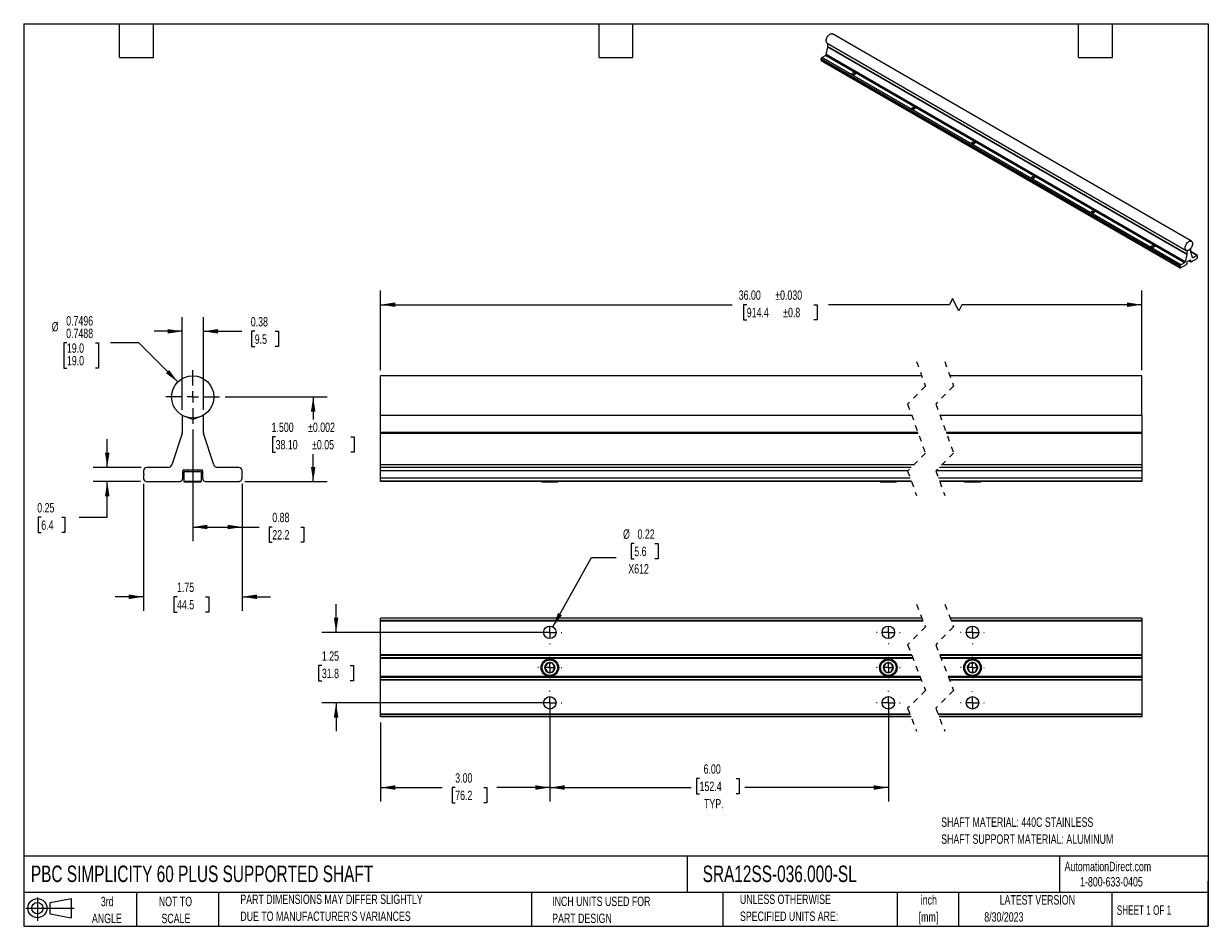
# Model space of a CAD drawing. Header units: inches. Extents: x 0.5 to 21.5, y 0.5 to 16.5.
import ezdxf

# ---------------------------------------------------------------- set-up
doc = ezdxf.new("R2010")
doc.units = ezdxf.units.IN
doc.header["$LTSCALE"] = 2
doc.header["$MEASUREMENT"] = 0
doc.linetypes.add('CENTERX2', pattern=[0.8, 0.5, -0.1, 0.1, -0.1])
doc.linetypes.add('HIDDEN', pattern=[0.075, 0.05, -0.025])
doc.layers.add('CENTER', color=40, linetype='CENTERX2')
doc.layers.add('SLD-DEFPOINTS', color=7, linetype='Continuous')
doc.layers.add('DIMENSIONS', color=140, linetype='Continuous', lineweight=25)
doc.layers.add('TEXT', color=140, linetype='Continuous', lineweight=25)
doc.styles.add('SLDTEXTSTYLE0', font='TXT', dxfattribs={"width": 0.7})
doc.styles.add('SLDTEXTSTYLE1', font='TXT', dxfattribs={"width": 0.65})
doc.dimstyles.new('SLDDIMSTYLE0', dxfattribs={"dimtxt": 0.169922, "dimasz": 0.26, "dimexe": 0, "dimexo": 0.0625, "dimgap": 0.04248, "dimtad": 0, "dimtih": 1, "dimtoh": 1, "dimrnd": 1e-09, "dimdsep": 46, "dimtxsty": 'SLDTEXTSTYLE0', "dimsah": 1, "dimcen": 0.09, "dimadec": 0, "dimazin": 2, "dimtfac": 1, "dimtofl": 0, "dimtmove": 0, "dimatfit": 3, "dimfxl": 0, "dimfrac": 2, "dimtolj": 1, "dimtzin": 12, "dimarcsym": 0})
doc.dimstyles.new('SLDDIMSTYLE1', dxfattribs={"dimtxt": 0.169922, "dimasz": 0.26, "dimexe": 0, "dimexo": 0.0625, "dimgap": 0.04248, "dimtad": 0, "dimtih": 1, "dimtoh": 1, "dimrnd": 1e-09, "dimzin": 12, "dimdsep": 46, "dimtxsty": 'SLDTEXTSTYLE0', "dimsah": 1, "dimcen": 0.09, "dimadec": 0, "dimazin": 3, "dimtfac": 1, "dimtmove": 0, "dimatfit": 0, "dimfxl": 0, "dimfrac": 2, "dimtolj": 1, "dimtzin": 12, "dimarcsym": 0})
doc.dimstyles.new('SLDDIMSTYLE2', dxfattribs={"dimtxt": 0.169922, "dimasz": 0.26, "dimexe": 0, "dimexo": 0.0625, "dimgap": 0.04248, "dimtad": 0, "dimtih": 1, "dimtoh": 1, "dimdec": 3, "dimrnd": 1e-09, "dimzin": 4, "dimdsep": 46, "dimtxsty": 'SLDTEXTSTYLE0', "dimsah": 1, "dimcen": 0.09, "dimadec": 0, "dimazin": 1, "dimtol": 1, "dimtp": 0.002, "dimtm": 0.002, "dimtfac": 1, "dimtdec": 3, "dimtofl": 0, "dimtmove": 0, "dimatfit": 3, "dimfxl": 0, "dimfrac": 2, "dimtolj": 1, "dimarcsym": 0})
doc.dimstyles.new('SLDDIMSTYLE3', dxfattribs={"dimtxt": 0.169922, "dimasz": 0.26, "dimexe": 0, "dimexo": 0.0625, "dimgap": 0.04248, "dimtad": 0, "dimtih": 1, "dimtoh": 1, "dimrnd": 1e-09, "dimdsep": 46, "dimtxsty": 'SLDTEXTSTYLE0', "dimsah": 1, "dimcen": 0.09, "dimadec": 0, "dimazin": 2, "dimtfac": 1, "dimtmove": 0, "dimatfit": 0, "dimfxl": 0, "dimfrac": 2, "dimtolj": 1, "dimtzin": 12, "dimarcsym": 0})
doc.dimstyles.new('SLDDIMSTYLE4', dxfattribs={"dimtxt": 0.169922, "dimasz": 0.26, "dimexe": 0, "dimexo": 0.0625, "dimgap": 0.04248, "dimtad": 0, "dimtih": 1, "dimtoh": 1, "dimdec": 4, "dimrnd": 1e-09, "dimzin": 0, "dimdsep": 46, "dimtxsty": 'SLDTEXTSTYLE0', "dimsah": 1, "dimcen": 0, "dimadec": 0, "dimazin": 0, "dimlim": 1, "dimtp": -0.0004, "dimtm": 0.0012, "dimtfac": 1, "dimtdec": 4, "dimtofl": 0, "dimtmove": 0, "dimatfit": 3, "dimfxl": 0, "dimfrac": 2, "dimtolj": 1, "dimtzin": 4, "dimarcsym": 0})
doc.dimstyles.new('SLDDIMSTYLE5', dxfattribs={"dimtxt": 0.169922, "dimasz": 0.26, "dimexe": 0, "dimexo": 0.0625, "dimgap": 0.04248, "dimtad": 0, "dimtih": 1, "dimtoh": 1, "dimrnd": 1e-09, "dimzin": 4, "dimdsep": 46, "dimtxsty": 'SLDTEXTSTYLE0', "dimsah": 1, "dimcen": 0.09, "dimadec": 0, "dimazin": 1, "dimtol": 1, "dimtp": 0.03, "dimtm": 0.03, "dimtfac": 1, "dimtdec": 3, "dimtofl": 0, "dimtmove": 0, "dimatfit": 3, "dimfxl": 0, "dimfrac": 2, "dimtolj": 1, "dimarcsym": 0})
doc.dimstyles.new('SLDDIMSTYLE6', dxfattribs={"dimtxt": 0.169922, "dimasz": 0.26, "dimexe": 0, "dimexo": 0.0625, "dimgap": 0.04248, "dimtad": 0, "dimtih": 1, "dimtoh": 1, "dimrnd": 1e-09, "dimdsep": 46, "dimtxsty": 'SLDTEXTSTYLE0', "dimsah": 1, "dimcen": 0, "dimadec": 0, "dimazin": 2, "dimtfac": 1, "dimtofl": 0, "dimtmove": 0, "dimatfit": 3, "dimfxl": 0, "dimfrac": 2, "dimtolj": 1, "dimtzin": 12, "dimarcsym": 0})
doc.dimstyles.new('SLDDIMSTYLE7', dxfattribs={"dimtxt": 0.169922, "dimasz": 0.26, "dimexe": 0, "dimexo": 0.0625, "dimgap": 0.04248, "dimtad": 0, "dimtih": 1, "dimtoh": 1, "dimrnd": 1e-09, "dimzin": 4, "dimdsep": 46, "dimtxsty": 'SLDTEXTSTYLE0', "dimsah": 1, "dimcen": 0.09, "dimadec": 0, "dimazin": 1, "dimtfac": 1, "dimtofl": 0, "dimtmove": 0, "dimatfit": 3, "dimfxl": 0, "dimfrac": 2, "dimtolj": 1, "dimtzin": 12, "dimarcsym": 0})

# ---------------------------------------------------------------- blocks, each defined once
blk = doc.blocks.new('Block11')
at = {"color": 7, "linetype": 'Continuous', "lineweight": 18}
for p, q in [((0, 0.227), (0.856, 0.227)), ((0.204, 0.418), (0.204, 0)), ((0.431, 0.328), (0.801, 0.396)), ((0.431, 0.126), (0.431, 0.328)), ((0.801, 0.396), (0.801, 0.058)), ((0.431, 0.126), (0.801, 0.058))]:
    blk.add_line(p, q, dxfattribs=at)
for radius in [0.169, 0.101]:
    blk.add_circle((0.204, 0.227), radius, dxfattribs=at)
blk = doc.blocks.new('Block12')
at = {"layer": 'SLD-DEFPOINTS'}
blk.add_blockref('Block11', (0, 0), dxfattribs=at)
blk = doc.blocks.new('SW_NOTE_0')
at = {"layer": 'TEXT', "color": 0, "char_height": 0.16667, "attachment_point": 1, "style": 'SLDTEXTSTYLE0'}
for s, insert in [('SHAFT MATERIAL: 440C STAINLESS', (0, 0.215)), ('SHAFT SUPPORT MATERIAL: ALUMINUM', (0, -0.086))]:
    blk.add_mtext(s, dxfattribs=dict(at, insert=insert))
blk = doc.blocks.new('SW_NOTE_0_1')
at = {"layer": 'TEXT', "color": 0, "char_height": 0.1667, "attachment_point": 2, "style": 'SLDTEXTSTYLE0'}
for s, insert in [('inch', (0.25, 0.215)), ('[mm]', (0.244, -0.086))]:
    blk.add_mtext(s, dxfattribs=dict(at, insert=insert))
blk = doc.blocks.new('SW_NOTE_0_2')
at = {"layer": 'TEXT', "color": 0, "char_height": 0.16667, "attachment_point": 1, "style": 'SLDTEXTSTYLE0'}
for s, insert in [('UNLESS OTHERWISE', (0, 0.215)), ('SPECIFIED UNITS ARE:', (0, -0.086))]:
    blk.add_mtext(s, dxfattribs=dict(at, insert=insert))
blk = doc.blocks.new('SW_NOTE_0_3')
at = {"layer": 'TEXT', "color": 0, "char_height": 0.16667, "attachment_point": 1, "style": 'SLDTEXTSTYLE0'}
for s, insert in [('PART DIMENSIONS MAY DIFFER SLIGHTLY', (0, 0.215)), ("DUE TO MANUFACTURER'S VARIANCES", (0, -0.086))]:
    blk.add_mtext(s, dxfattribs=dict(at, insert=insert))
blk = doc.blocks.new('SW_NOTE_0_4')
at = {"layer": 'TEXT', "color": 0, "char_height": 0.1667, "attachment_point": 2, "style": 'SLDTEXTSTYLE0'}
for s, insert in [('NOT TO', (0.414, 0.215)), ('SCALE', (0.422, -0.086))]:
    blk.add_mtext(s, dxfattribs=dict(at, insert=insert))
blk = doc.blocks.new('SW_NOTE_0_5')
at = {"layer": 'TEXT', "color": 0, "char_height": 0.1667, "attachment_point": 2, "style": 'SLDTEXTSTYLE0'}
for s, insert in [('3rd', (0.182, 0.215)), ('ANGLE', (0.175, -0.086))]:
    blk.add_mtext(s, dxfattribs=dict(at, insert=insert))
blk = doc.blocks.new('SW_NOTE_0_6')
at = {"layer": 'TEXT', "color": 0, "char_height": 0.16667, "attachment_point": 1, "style": 'SLDTEXTSTYLE0'}
for s, insert in [('INCH UNITS USED FOR', (0, 0.215)), ('PART DESIGN', (0, -0.086))]:
    blk.add_mtext(s, dxfattribs=dict(at, insert=insert))
blk = doc.blocks.new('_D')
at = {"layer": 'DIMENSIONS'}
for p, q in [((3.498, 9.309), (3.498, 7.328)), ((4.373, 8.344), (4.373, 7.328)), ((3.498, 7.578), (4.373, 7.578)), ((4.373, 7.578), (4.677, 7.578)), ((4.907, 7.578), (4.85, 7.578)), ((4.85, 7.578), (4.85, 7.308)), ((5.412, 7.578), (5.469, 7.578)), ((5.469, 7.578), (5.469, 7.308)), ((4.85, 7.308), (4.907, 7.308)), ((5.469, 7.308), (5.412, 7.308))]:
    blk.add_line(p, q, dxfattribs=at)
for points in [[(3.498, 7.578), (3.758, 7.538), (3.758, 7.618)], [(4.373, 7.578), (4.113, 7.618), (4.113, 7.538)]]:
    blk.add_solid(points, dxfattribs=at)
at = {"layer": 'DIMENSIONS', "char_height": 0.1667, "attachment_point": 1, "style": 'SLDTEXTSTYLE0'}
for s, insert in [('0.88', (4.907, 7.831)), ('22.2', (4.907, 7.523))]:
    blk.add_mtext(s, dxfattribs=dict(at, insert=insert))
blk = doc.blocks.new('_D_1')
at = {"layer": 'DIMENSIONS'}
for p, q in [((2.623, 8.344), (2.623, 6.091)), ((4.373, 8.344), (4.373, 6.091)), ((2.623, 6.341), (2.123, 6.341)), ((3.218, 6.341), (3.161, 6.341)), ((3.161, 6.341), (3.161, 6.071)), ((3.723, 6.341), (3.78, 6.341)), ((3.78, 6.341), (3.78, 6.071)), ((4.373, 6.341), (4.873, 6.341)), ((3.161, 6.071), (3.218, 6.071)), ((3.78, 6.071), (3.723, 6.071))]:
    blk.add_line(p, q, dxfattribs=at)
for points in [[(2.623, 6.341), (2.363, 6.381), (2.363, 6.301)], [(4.373, 6.341), (4.633, 6.301), (4.633, 6.381)]]:
    blk.add_solid(points, dxfattribs=at)
at = {"layer": 'DIMENSIONS', "char_height": 0.1667, "attachment_point": 1, "style": 'SLDTEXTSTYLE0'}
for s, insert in [('1.75', (3.218, 6.593)), ('44.5', (3.218, 6.285))]:
    blk.add_mtext(s, dxfattribs=dict(at, insert=insert))
blk = doc.blocks.new('_D_2')
at = {"layer": 'DIMENSIONS'}
for p, q in [((4.073, 9.884), (5.882, 9.884)), ((5.632, 9.884), (5.632, 9.485)), ((4.966, 9.177), (4.909, 9.177)), ((4.909, 9.177), (4.909, 8.906)), ((6.299, 9.177), (6.356, 9.177)), ((6.356, 9.177), (6.356, 8.906)), ((4.909, 8.906), (4.966, 8.906)), ((5.632, 8.384), (5.632, 8.868)), ((6.356, 8.906), (6.299, 8.906)), ((4.423, 8.384), (5.882, 8.384))]:
    blk.add_line(p, q, dxfattribs=at)
for points in [[(5.632, 9.884), (5.592, 9.624), (5.672, 9.624)], [(5.632, 8.384), (5.672, 8.644), (5.592, 8.644)]]:
    blk.add_solid(points, dxfattribs=at)
at = {"layer": 'DIMENSIONS', "char_height": 0.1667, "attachment_point": 1, "style": 'SLDTEXTSTYLE0'}
for s, insert in [('1.500', (4.895, 9.429)), ('±0.002', (5.541, 9.429)), ('38.10', (4.966, 9.121)), ('±0.05', (5.612, 9.121))]:
    blk.add_mtext(s, dxfattribs=dict(at, insert=insert))
blk = doc.blocks.new('_D_3')
at = {"layer": 'DIMENSIONS'}
for p, q in [((3.31, 9.653), (3.31, 11.297)), ((3.685, 9.653), (3.685, 11.297)), ((3.31, 11.047), (2.81, 11.047)), ((3.685, 11.047), (4.366, 11.047)), ((4.596, 11.047), (4.539, 11.047)), ((4.539, 11.047), (4.539, 10.777)), ((4.96, 11.047), (5.017, 11.047)), ((5.017, 11.047), (5.017, 10.777)), ((4.539, 10.777), (4.596, 10.777)), ((5.017, 10.777), (4.96, 10.777))]:
    blk.add_line(p, q, dxfattribs=at)
for points in [[(3.31, 11.047), (3.05, 11.087), (3.05, 11.007)], [(3.685, 11.047), (3.945, 11.007), (3.945, 11.087)]]:
    blk.add_solid(points, dxfattribs=at)
at = {"layer": 'DIMENSIONS', "char_height": 0.1667, "attachment_point": 1, "style": 'SLDTEXTSTYLE0'}
for s, insert in [('0.38', (4.526, 11.3)), ('9.5', (4.596, 10.991))]:
    blk.add_mtext(s, dxfattribs=dict(at, insert=insert))
blk = doc.blocks.new('_D_4')
at = {"layer": 'DIMENSIONS'}
for p, q in [((1.981, 8.634), (1.981, 9.134)), ((2.583, 8.634), (1.731, 8.634)), ((2.572, 8.384), (1.731, 8.384)), ((1.981, 7.75), (1.981, 8.384)), ((0.811, 7.75), (0.754, 7.75)), ((0.754, 7.75), (0.754, 7.48)), ((1.175, 7.75), (1.232, 7.75)), ((1.232, 7.75), (1.232, 7.48)), ((1.481, 7.75), (1.981, 7.75)), ((0.754, 7.48), (0.811, 7.48)), ((1.232, 7.48), (1.175, 7.48))]:
    blk.add_line(p, q, dxfattribs=at)
for points in [[(1.981, 8.634), (2.021, 8.894), (1.941, 8.894)], [(1.981, 8.384), (1.941, 8.124), (2.021, 8.124)]]:
    blk.add_solid(points, dxfattribs=at)
at = {"layer": 'DIMENSIONS', "char_height": 0.1667, "attachment_point": 1, "style": 'SLDTEXTSTYLE0'}
for s, insert in [('0.25', (0.74, 8.003)), ('6.4', (0.811, 7.695))]:
    blk.add_mtext(s, dxfattribs=dict(at, insert=insert))
blk = doc.blocks.new('_D_5')
at = {"layer": 'DIMENSIONS'}
for p, q in [((1.266, 10.841), (1.209, 10.841)), ((1.209, 10.841), (1.209, 10.396)), ((1.771, 10.841), (1.828, 10.841)), ((1.828, 10.841), (1.828, 10.396)), ((2.541, 10.841), (2.041, 10.841)), ((3.232, 10.149), (2.541, 10.841)), ((1.209, 10.396), (1.266, 10.396)), ((1.828, 10.396), (1.771, 10.396))]:
    blk.add_line(p, q, dxfattribs=at)
blk.add_solid([(3.232, 10.149), (3.077, 10.362), (3.02, 10.305)], dxfattribs=at)
at = {"layer": 'DIMENSIONS', "char_height": 0.1667, "attachment_point": 1, "style": 'SLDTEXTSTYLE0'}
for s, insert in [('%%c', (0.997, 11.213)), ('0.7496', (1.253, 11.316)), ('0.7488', (1.253, 11.094)), ('19.0', (1.266, 10.833)), ('19.0', (1.266, 10.611))]:
    blk.add_mtext(s, dxfattribs=dict(at, insert=insert))
blk = doc.blocks.new('SW_CENTERMARKSYMBOL_0')
at = {"layer": 'CENTER', "color": 0}
for p, q in [((0, 0.2), (0, 0.475)), ((-0.2, 0), (-0.475, 0)), ((0, 0), (-0.1, 0)), ((0, 0), (0, 0.1)), ((0, 0), (0, -0.1)), ((0, 0), (0.1, 0)), ((0.2, 0), (0.475, 0)), ((0, -0.2), (0, -0.475))]:
    blk.add_line(p, q, dxfattribs=at)
blk = doc.blocks.new('_D_6')
at = {"layer": 'DIMENSIONS'}
for p, q in [((6.828, 10.359), (6.828, 11.769)), ((20.319, 10.359), (20.319, 11.769)), ((16.965, 11.63), (16.91, 11.519)), ((17.076, 11.408), (16.965, 11.63)), ((6.828, 11.519), (13.06, 11.519)), ((13.318, 11.519), (13.261, 11.519)), ((13.261, 11.519), (13.261, 11.249)), ((14.509, 11.519), (14.566, 11.519)), ((14.566, 11.519), (14.566, 11.249)), ((16.91, 11.519), (14.767, 11.519)), ((17.132, 11.519), (17.076, 11.408)), ((20.319, 11.519), (17.132, 11.519)), ((13.261, 11.249), (13.318, 11.249)), ((14.566, 11.249), (14.509, 11.249))]:
    blk.add_line(p, q, dxfattribs=at)
for points in [[(6.828, 11.519), (7.088, 11.479), (7.088, 11.559)], [(20.319, 11.519), (20.059, 11.559), (20.059, 11.479)]]:
    blk.add_solid(points, dxfattribs=at)
at = {"layer": 'DIMENSIONS', "char_height": 0.1667, "attachment_point": 1, "style": 'SLDTEXTSTYLE0'}
for s, insert in [('36.00', (13.176, 11.772)), ('±0.030', (13.823, 11.772)), ('914.4', (13.318, 11.464)), ('±0.8', (13.964, 11.464))]:
    blk.add_mtext(s, dxfattribs=dict(at, insert=insert))
blk = doc.blocks.new('_D_7')
at = {"layer": 'DIMENSIONS'}
for p, q in [((6.038, 5.711), (6.038, 6.211)), ((9.728, 5.711), (5.788, 5.711)), ((5.786, 5.121), (5.728, 5.121)), ((5.728, 5.121), (5.728, 4.851)), ((6.29, 5.121), (6.348, 5.121)), ((6.348, 5.121), (6.348, 4.851)), ((5.728, 4.851), (5.786, 4.851)), ((6.348, 4.851), (6.29, 4.851)), ((9.728, 4.461), (5.788, 4.461)), ((6.038, 4.461), (6.038, 3.961))]:
    blk.add_line(p, q, dxfattribs=at)
for points in [[(6.038, 5.711), (6.078, 5.971), (5.998, 5.971)], [(6.038, 4.461), (5.998, 4.201), (6.078, 4.201)]]:
    blk.add_solid(points, dxfattribs=at)
at = {"layer": 'DIMENSIONS', "char_height": 0.1667, "attachment_point": 1, "style": 'SLDTEXTSTYLE0'}
for s, insert in [('1.25', (5.786, 5.374)), ('31.8', (5.786, 5.066))]:
    blk.add_mtext(s, dxfattribs=dict(at, insert=insert))
blk = doc.blocks.new('_D_8')
at = {"layer": 'DIMENSIONS'}
for p, q in [((11.324, 7.283), (11.267, 7.283)), ((11.267, 7.283), (11.267, 7.013)), ((11.688, 7.283), (11.745, 7.283)), ((11.745, 7.283), (11.745, 7.013)), ((9.881, 5.807), (10.563, 7.036)), ((10.563, 7.036), (11, 7.036)), ((11.267, 7.013), (11.324, 7.013)), ((11.745, 7.013), (11.688, 7.013))]:
    blk.add_line(p, q, dxfattribs=at)
blk.add_solid([(9.881, 5.807), (10.042, 6.015), (9.972, 6.054)], dxfattribs=at)
at = {"layer": 'DIMENSIONS', "char_height": 0.1667, "attachment_point": 1, "style": 'SLDTEXTSTYLE0'}
for s, insert in [('%%c', (11.125, 7.536)), ('0.22', (11.382, 7.536)), ('5.6', (11.324, 7.228)), ('X612', (11.218, 6.92))]:
    blk.add_mtext(s, dxfattribs=dict(at, insert=insert))
blk = doc.blocks.new('_D_9')
at = {"layer": 'DIMENSIONS'}
for p, q in [((9.828, 4.361), (9.828, 2.71)), ((6.828, 4.111), (6.828, 2.71)), ((6.828, 2.96), (7.92, 2.96)), ((8.15, 2.96), (8.093, 2.96)), ((8.093, 2.96), (8.093, 2.69)), ((8.655, 2.96), (8.712, 2.96)), ((8.712, 2.96), (8.712, 2.69)), ((9.828, 2.96), (8.885, 2.96)), ((8.093, 2.69), (8.15, 2.69)), ((8.712, 2.69), (8.655, 2.69))]:
    blk.add_line(p, q, dxfattribs=at)
for points in [[(6.828, 2.96), (7.088, 2.92), (7.088, 3)], [(9.828, 2.96), (9.568, 3), (9.568, 2.92)]]:
    blk.add_solid(points, dxfattribs=at)
at = {"layer": 'DIMENSIONS', "char_height": 0.1667, "attachment_point": 1, "style": 'SLDTEXTSTYLE0'}
for s, insert in [('3.00', (8.15, 3.213)), ('76.2', (8.15, 2.905))]:
    blk.add_mtext(s, dxfattribs=dict(at, insert=insert))
blk = doc.blocks.new('_D_10')
at = {"layer": 'DIMENSIONS'}
for p, q in [((9.828, 4.361), (9.828, 2.71)), ((15.828, 4.361), (15.828, 2.71)), ((9.828, 2.96), (12.33, 2.96)), ((12.482, 3.119), (12.425, 3.119)), ((12.425, 3.119), (12.425, 2.849)), ((13.128, 3.119), (13.185, 3.119)), ((13.185, 3.119), (13.185, 2.849)), ((15.828, 2.96), (13.281, 2.96)), ((12.425, 2.849), (12.482, 2.849)), ((13.185, 2.849), (13.128, 2.849))]:
    blk.add_line(p, q, dxfattribs=at)
for points in [[(9.828, 2.96), (10.088, 2.92), (10.088, 3)], [(15.828, 2.96), (15.568, 3), (15.568, 2.92)]]:
    blk.add_solid(points, dxfattribs=at)
at = {"layer": 'DIMENSIONS', "char_height": 0.1667, "attachment_point": 1, "style": 'SLDTEXTSTYLE0'}
for s, insert in [('6.00', (12.553, 3.372)), ('152.4', (12.482, 3.064)), ('TYP.', (12.561, 2.756))]:
    blk.add_mtext(s, dxfattribs=dict(at, insert=insert))
blk = doc.blocks.new('SW_CENTERMARKSYMBOL_1')
at = {"layer": 'CENTER', "color": 0}
for p, q in [((0, 0.2), (0, 0.211)), ((-0.2, 0), (-0.211, 0)), ((0, 0), (-0.1, 0)), ((0, 0), (0, 0.1)), ((0, 0), (0, -0.1)), ((0, 0), (0.1, 0)), ((0.2, 0), (0.211, 0)), ((0, -0.2), (0, -0.211))]:
    blk.add_line(p, q, dxfattribs=at)
blk = doc.blocks.new('SW_CENTERMARKSYMBOL_2')
at = {"layer": 'CENTER', "color": 0}
for p, q in [((0, 0.2), (0, 0.211)), ((-0.2, 0), (-0.21, 0)), ((0, 0), (-0.1, 0)), ((0, 0), (0, 0.1)), ((0, 0), (0, -0.1)), ((0, 0), (0.1, 0)), ((0.2, 0), (0.211, 0)), ((0, -0.2), (0, -0.21))]:
    blk.add_line(p, q, dxfattribs=at)
blk = doc.blocks.new('SW_CENTERMARKSYMBOL_3')
at = {"layer": 'CENTER', "color": 0}
for p, q in [((0, 0.2), (0, 0.21)), ((-0.2, 0), (-0.211, 0)), ((0, 0), (-0.1, 0)), ((0, 0), (0, 0.1)), ((0, 0), (0, -0.1)), ((0, 0), (0.1, 0)), ((0.2, 0), (0.21, 0)), ((0, -0.2), (0, -0.211))]:
    blk.add_line(p, q, dxfattribs=at)
blk = doc.blocks.new('SW_CENTERMARKSYMBOL_4')
at = {"layer": 'CENTER', "color": 0}
for p, q in [((0, 0.2), (0, 0.21)), ((-0.2, 0), (-0.211, 0)), ((0, 0), (-0.1, 0)), ((0, 0), (0, 0.1)), ((0, 0), (0, -0.1)), ((0, 0), (0.1, 0)), ((0.2, 0), (0.21, 0)), ((0, -0.2), (0, -0.211))]:
    blk.add_line(p, q, dxfattribs=at)
blk = doc.blocks.new('SW_CENTERMARKSYMBOL_5')
at = {"layer": 'CENTER', "color": 0}
for p, q in [((0, 0.2), (0, 0.211)), ((-0.2, 0), (-0.211, 0)), ((0, 0), (-0.1, 0)), ((0, 0), (0, 0.1)), ((0, 0), (0, -0.1)), ((0, 0), (0.1, 0)), ((0.2, 0), (0.211, 0)), ((0, -0.2), (0, -0.211))]:
    blk.add_line(p, q, dxfattribs=at)
blk = doc.blocks.new('SW_CENTERMARKSYMBOL_6')
at = {"layer": 'CENTER', "color": 0}
for p, q in [((0, 0.2), (0, 0.211)), ((-0.2, 0), (-0.211, 0)), ((0, 0), (-0.1, 0)), ((0, 0), (0, 0.1)), ((0, 0), (0, -0.1)), ((0, 0), (0.1, 0)), ((0.2, 0), (0.211, 0)), ((0, -0.2), (0, -0.211))]:
    blk.add_line(p, q, dxfattribs=at)
blk = doc.blocks.new('SW_CENTERMARKSYMBOL_7')
at = {"layer": 'CENTER', "color": 0}
for p, q in [((0, 0.2), (0, 0.21)), ((-0.2, 0), (-0.211, 0)), ((0, 0), (-0.1, 0)), ((0, 0), (0, 0.1)), ((0, 0), (0, -0.1)), ((0, 0), (0.1, 0)), ((0.2, 0), (0.21, 0)), ((0, -0.2), (0, -0.211))]:
    blk.add_line(p, q, dxfattribs=at)
blk = doc.blocks.new('SW_CENTERMARKSYMBOL_8')
at = {"layer": 'CENTER', "color": 0}
for p, q in [((0, 0.2), (0, 0.21)), ((-0.2, 0), (-0.211, 0)), ((0, 0), (-0.1, 0)), ((0, 0), (0, 0.1)), ((0, 0), (0, -0.1)), ((0, 0), (0.1, 0)), ((0.2, 0), (0.21, 0)), ((0, -0.2), (0, -0.211))]:
    blk.add_line(p, q, dxfattribs=at)
blk = doc.blocks.new('SW_CENTERMARKSYMBOL_9')
at = {"layer": 'CENTER', "color": 0}
for p, q in [((0, 0.2), (0, 0.21)), ((-0.2, 0), (-0.211, 0)), ((0, 0), (-0.1, 0)), ((0, 0), (0, 0.1)), ((0, 0), (0, -0.1)), ((0, 0), (0.1, 0)), ((0.2, 0), (0.21, 0)), ((0, -0.2), (0, -0.211))]:
    blk.add_line(p, q, dxfattribs=at)

msp = doc.modelspace()

# ---------------------------------------------------------------- linework, layer by layer
for p, q in [((21.20176, 12.64378), (14.83779, 16.31761)), ((14.72514, 15.95209), (14.75724, 16.08469)), ((14.74405, 16.15523), (21.10801, 12.48139)), ((21.1212, 12.41085), (14.75724, 16.08469)), ((14.75778, 16.08894), (14.75778, 16.1473)), ((21.12174, 12.41511), (14.75778, 16.08894)), ((21.0002, 12.20587), (14.63624, 15.87971)), ((14.63624, 15.85317), (14.63624, 15.87971)), ((21.0002, 12.17933), (14.63624, 15.85317)), ((14.63935, 15.8463), (21.00331, 12.17247)), ((14.64685, 15.89808), (14.71463, 15.93721)), ((21.01081, 12.22424), (14.64685, 15.89808)), ((21.07859, 12.26337), (14.71463, 15.93721)), ((21.0891, 12.27826), (14.72514, 15.95209)), ((21.1212, 12.41085), (21.0891, 12.27826)), ((21.12174, 12.47592), (21.11899, 12.47751)), ((21.15488, 12.48112), (21.12174, 12.47592)), ((21.12174, 12.47592), (21.12174, 12.41511)), ((21.15488, 12.48112), (21.15048, 12.48366)), ((21.18803, 12.51419), (21.15488, 12.48112)), ((21.18803, 12.51419), (21.18735, 12.51458)), ((21.18803, 12.45337), (21.18803, 12.51419)), ((21.30646, 12.39133), (21.18803, 12.4597)), ((21.29896, 12.39059), (21.18803, 12.45462)), ((21.22067, 12.35421), (21.18857, 12.44974)), ((21.29896, 12.39059), (21.23117, 12.35146)), ((21.0002, 12.20587), (21.0002, 12.17933)), ((21.00894, 12.17213), (21.11521, 12.23348)), ((21.07859, 12.26337), (21.01081, 12.22424)), ((21.11521, 12.23348), (21.11697, 12.23523)), ((21.12395, 12.25077), (21.12395, 12.27731)), ((21.1266, 12.2819), (21.18317, 12.31456)), ((21.15579, 12.29875), (21.18893, 12.27962)), ((21.18582, 12.28649), (21.16018, 12.30129)), ((21.18582, 12.31303), (21.18317, 12.31456)), ((21.18582, 12.31303), (21.18582, 12.28649)), ((21.1928, 12.27901), (21.19456, 12.27928)), ((21.19456, 12.27928), (21.30083, 12.34063)), ((21.23117, 12.35146), (21.21928, 12.35832)), ((21.30083, 12.34063), (21.30258, 12.34239)), ((21.3078, 12.37206), (21.30956, 12.37425)), ((21.3078, 12.36829), (21.3078, 12.37206)), ((21.30956, 12.36813), (21.3078, 12.36915)), ((21.30956, 12.36813), (21.3078, 12.36829)), ((21.30956, 12.37425), (21.30956, 12.38446)), ((21.30956, 12.35792), (21.30956, 12.36813)), ((21.00718, 12.17185), (21.00894, 12.17213)), ((16.41788, 10.25926), (6.82778, 10.25926)), ((6.82778, 9.88426), (6.82778, 10.25926)), ((20.31921, 10.25926), (16.91788, 10.25926)), ((20.31921, 9.88426), (20.31921, 10.25926)), ((6.82778, 9.55344), (6.82778, 9.88426)), ((20.31921, 9.55344), (20.31921, 9.88426)), ((3.31004, 9.55344), (3.31004, 9.25554)), ((3.49754, 9.48519), (3.31004, 9.55344)), ((3.40254, 9.52149), (3.40254, 9.51977)), ((3.68504, 9.55344), (3.49754, 9.48519)), ((3.59254, 9.51977), (3.59254, 9.52149)), ((3.68504, 9.25554), (3.68504, 9.55344)), ((16.24401, 9.55344), (6.82778, 9.55344)), ((6.82778, 9.25554), (6.82778, 9.55344)), ((20.31921, 9.55344), (16.744, 9.55344)), ((20.31921, 9.55344), (20.31921, 9.25554)), ((16.35154, 9.25554), (6.82778, 9.25554)), ((6.82778, 9.23623), (6.82778, 9.25554)), ((20.31921, 9.25554), (16.85154, 9.25554)), ((20.31921, 9.25554), (20.31921, 9.23623)), ((3.30699, 9.23623), (3.12543, 8.67745)), ((3.86966, 8.67745), (3.6881, 9.23623)), ((16.35851, 9.23623), (6.82778, 9.23623)), ((6.82778, 8.67745), (6.82778, 9.23623)), ((20.31921, 9.23623), (16.85851, 9.23623)), ((20.31921, 9.23623), (20.31921, 8.67745)), ((3.06599, 8.63426), (2.68254, 8.63426)), ((4.31254, 8.63426), (3.9291, 8.63426)), ((16.27707, 8.67745), (6.82778, 8.67745)), ((6.82778, 8.63426), (6.82778, 8.67745)), ((6.82778, 8.57426), (6.82778, 8.63426)), ((16.23388, 8.63426), (6.82778, 8.63426)), ((20.31921, 8.63426), (16.73388, 8.63426)), ((20.31921, 8.67745), (16.77707, 8.67745)), ((20.31921, 8.67745), (20.31921, 8.63426)), ((20.31921, 8.63426), (20.31921, 8.57426)), ((2.62254, 8.57426), (2.62254, 8.52426)), ((2.62254, 8.52426), (2.63254, 8.51849)), ((2.63254, 8.50003), (2.62254, 8.49426)), ((2.62254, 8.49426), (2.62254, 8.44426)), ((2.63254, 8.51849), (2.63254, 8.50003)), ((3.32254, 8.44426), (3.32254, 8.57426)), ((3.33754, 8.58926), (3.65754, 8.58926)), ((3.35104, 8.56426), (3.34154, 8.55476)), ((3.34154, 8.55476), (3.34154, 8.39326)), ((3.65354, 8.55476), (3.34154, 8.55476)), ((3.35104, 8.56426), (3.64404, 8.56426)), ((3.40254, 8.58926), (3.40254, 8.56426)), ((3.59254, 8.56426), (3.59254, 8.58926)), ((3.65354, 8.55476), (3.64404, 8.56426)), ((3.65354, 8.39326), (3.65354, 8.55476)), ((3.67254, 8.57426), (3.67254, 8.44426)), ((4.37254, 8.44426), (4.37254, 8.57426)), ((16.17388, 8.57426), (6.82778, 8.57426)), ((6.82778, 8.44426), (6.82778, 8.57426)), ((6.82778, 8.38788), (6.82778, 8.44426)), ((16.21573, 8.44426), (6.82778, 8.44426)), ((20.31921, 8.57426), (16.67388, 8.57426)), ((20.31921, 8.44426), (16.71573, 8.44426)), ((20.31921, 8.57426), (20.31921, 8.44426)), ((20.31921, 8.44426), (20.31921, 8.38788)), ((2.66202, 8.38788), (2.67197, 8.38426)), ((2.67197, 8.38426), (3.27312, 8.38426)), ((3.27312, 8.38426), (3.28307, 8.38788)), ((3.34154, 8.39326), (3.36054, 8.37426)), ((3.34154, 8.39326), (3.65354, 8.39326)), ((3.63454, 8.37426), (3.36054, 8.37426)), ((3.63454, 8.37426), (3.65354, 8.39326)), ((3.71202, 8.38788), (3.72197, 8.38426)), ((3.72197, 8.38426), (4.32312, 8.38426)), ((4.32312, 8.38426), (4.33307, 8.38788)), ((16.23609, 8.38788), (6.82778, 8.38788)), ((6.82778, 8.38426), (6.82778, 8.38788)), ((16.23739, 8.38426), (6.82778, 8.38426)), ((9.68078, 8.38426), (9.69078, 8.37426)), ((9.96478, 8.37426), (9.69078, 8.37426)), ((9.96478, 8.37426), (9.97478, 8.38426)), ((15.68078, 8.38426), (15.69078, 8.37426)), ((15.96478, 8.37426), (15.69078, 8.37426)), ((15.96478, 8.37426), (15.97478, 8.38426)), ((20.31921, 8.38788), (16.73608, 8.38788)), ((20.31921, 8.38426), (16.73739, 8.38426)), ((17.17221, 8.38426), (17.18221, 8.37426)), ((17.45621, 8.37426), (17.18221, 8.37426)), ((17.45621, 8.37426), (17.46621, 8.38426)), ((20.31921, 8.38788), (20.31921, 8.38426)), ((16.42484, 5.96071), (6.82778, 5.96071)), ((6.82778, 5.92123), (6.82778, 5.96071)), ((16.44019, 5.92123), (6.82778, 5.92123)), ((6.82778, 5.91129), (6.82778, 5.92123)), ((16.44405, 5.91129), (6.82778, 5.91129)), ((6.82778, 5.31013), (6.82778, 5.91129)), ((20.31921, 5.96071), (16.92484, 5.96071)), ((20.31921, 5.92123), (16.94019, 5.92123)), ((20.31921, 5.91129), (16.94405, 5.91129)), ((20.31921, 5.96071), (20.31921, 5.92123)), ((20.31921, 5.92123), (20.31921, 5.91129)), ((20.31921, 5.91129), (20.31921, 5.31013)), ((16.24037, 5.31013), (6.82778, 5.31013)), ((6.82778, 5.30019), (6.82778, 5.31013)), ((16.24424, 5.30019), (6.82778, 5.30019)), ((6.82778, 5.26071), (6.82778, 5.30019)), ((16.25959, 5.26071), (6.82778, 5.26071)), ((6.82778, 5.24571), (6.82778, 5.26071)), ((20.31921, 5.31013), (16.74037, 5.31013)), ((20.31921, 5.30019), (16.74424, 5.30019)), ((20.31921, 5.26071), (16.75959, 5.26071)), ((20.31921, 5.31013), (20.31921, 5.30019)), ((20.31921, 5.30019), (20.31921, 5.26071)), ((20.31921, 5.26071), (20.31921, 5.24571)), ((16.26542, 5.24571), (6.82778, 5.24571)), ((6.82778, 4.92571), (6.82778, 5.24571)), ((9.87281, 5.16371), (9.78275, 5.16371)), ((15.87281, 5.16371), (15.78275, 5.16371)), ((20.31921, 5.24571), (16.76542, 5.24571)), ((17.36424, 5.16371), (17.27417, 5.16371)), ((20.31921, 5.24571), (20.31921, 4.92571)), ((16.38985, 4.92571), (6.82778, 4.92571)), ((6.82778, 4.91071), (6.82778, 4.92571)), ((16.39568, 4.91071), (6.82778, 4.91071)), ((6.82778, 4.87123), (6.82778, 4.91071)), ((16.41103, 4.87123), (6.82778, 4.87123)), ((6.82778, 4.86129), (6.82778, 4.87123)), ((16.41489, 4.86129), (6.82778, 4.86129)), ((6.82778, 4.26013), (6.82778, 4.86129)), ((9.78275, 5.00771), (9.87281, 5.00771)), ((15.78275, 5.00771), (15.87281, 5.00771)), ((20.31921, 4.92571), (16.88984, 4.92571)), ((20.31921, 4.91071), (16.89568, 4.91071)), ((20.31921, 4.87123), (16.91103, 4.87123)), ((20.31921, 4.86129), (16.91489, 4.86129)), ((17.27417, 5.00771), (17.36424, 5.00771)), ((20.31921, 4.92571), (20.31921, 4.91071)), ((20.31921, 4.91071), (20.31921, 4.87123)), ((20.31921, 4.87123), (20.31921, 4.86129)), ((20.31921, 4.86129), (20.31921, 4.26013)), ((16.21121, 4.26013), (6.82778, 4.26013)), ((6.82778, 4.25019), (6.82778, 4.26013)), ((16.21508, 4.25019), (6.82778, 4.25019)), ((6.82778, 4.21071), (6.82778, 4.25019)), ((16.23043, 4.21071), (6.82778, 4.21071)), ((20.31921, 4.26013), (16.71121, 4.26013)), ((20.31921, 4.25019), (16.71508, 4.25019)), ((20.31921, 4.21071), (16.73043, 4.21071)), ((20.31921, 4.26013), (20.31921, 4.25019)), ((20.31921, 4.25019), (20.31921, 4.21071))]:
    msp.add_line(p, q)
at = {"color": 7, "linetype": 'HIDDEN', "lineweight": 18}
for p, q in [((16.32763, 10.50926), (16.48511, 10.07299)), ((16.82763, 10.50926), (16.98511, 10.07299)), ((16.48511, 10.07299), (16.17015, 9.75803)), ((16.98511, 10.07299), (16.67015, 9.75803)), ((16.17015, 9.75803), (16.48511, 8.88549)), ((16.67015, 9.75803), (16.98511, 8.88549)), ((16.48511, 8.88549), (16.17015, 8.57053)), ((16.98511, 8.88549), (16.67015, 8.57053)), ((16.17015, 8.57053), (16.32763, 8.13426)), ((16.67015, 8.57053), (16.82763, 8.13426)), ((16.32763, 6.21071), (16.48511, 5.80569)), ((16.82763, 6.21071), (16.98511, 5.80569)), ((16.48511, 5.80569), (16.17015, 5.49073)), ((16.98511, 5.80569), (16.67015, 5.49073)), ((16.17015, 5.49073), (16.48511, 4.68069)), ((16.67015, 5.49073), (16.98511, 4.68069)), ((16.48511, 4.68069), (16.17015, 4.36573)), ((16.98511, 4.68069), (16.67015, 4.36573)), ((16.17015, 4.36573), (16.32763, 3.96071)), ((16.67015, 4.36573), (16.82763, 3.96071))]:
    msp.add_line(p, q, dxfattribs=at)
at = {"flags": 128}
for points in [[(14.72463, 16.19815), (14.72591, 16.21382), (14.72968, 16.23036), (14.7358, 16.24713), (14.74405, 16.26349), (14.75409, 16.27881), (14.76555, 16.2925), (14.77799, 16.30403), (14.79092, 16.31297), (14.80386, 16.31897), (14.81629, 16.32179), (14.82775, 16.32133), (14.83779, 16.31761)], [(15.2303, 15.62259), (15.23604, 15.61776), (15.23836, 15.61205), (15.23696, 15.60625), (15.23202, 15.60113), (15.22421, 15.59738), (15.21458, 15.59552), (15.20444, 15.59579), (15.19516, 15.59816), (15.18798, 15.6023), (15.18388, 15.60767), (15.18341, 15.61352), (15.18663, 15.61908), (15.19312, 15.62359), (15.20199, 15.62644), (15.21204, 15.62725), (15.22193, 15.62591), (15.2303, 15.62259)], [(16.29096, 15.01029), (16.2967, 15.00545), (16.29902, 14.99975), (16.29762, 14.99394), (16.29268, 14.98882), (16.28487, 14.98508), (16.27524, 14.98322), (16.2651, 14.98349), (16.25582, 14.98585), (16.24864, 14.99), (16.24454, 14.99536), (16.24407, 15.00121), (16.24729, 15.00677), (16.25378, 15.01128), (16.26265, 15.01413), (16.2727, 15.01494), (16.28259, 15.0136), (16.29096, 15.01029)], [(17.35162, 14.39798), (17.35736, 14.39315), (17.35968, 14.38744), (17.35828, 14.38164), (17.35334, 14.37652), (17.34553, 14.37277), (17.3359, 14.37091), (17.32576, 14.37118), (17.31648, 14.37355), (17.3093, 14.37769), (17.3052, 14.38305), (17.30473, 14.38891), (17.30795, 14.39446), (17.31444, 14.39897), (17.32331, 14.40183), (17.33336, 14.40264), (17.34325, 14.40129), (17.35162, 14.39798)], [(18.41228, 13.78568), (18.41802, 13.78084), (18.42034, 13.77513), (18.41894, 13.76933), (18.414, 13.76421), (18.40619, 13.76047), (18.39656, 13.7586), (18.38642, 13.75887), (18.37714, 13.76124), (18.36996, 13.76539), (18.36586, 13.77075), (18.36539, 13.7766), (18.36861, 13.78216), (18.3751, 13.78667), (18.38397, 13.78952), (18.39402, 13.79033), (18.40391, 13.78899), (18.41228, 13.78568)], [(19.47294, 13.17337), (19.47868, 13.16853), (19.481, 13.16283), (19.4796, 13.15702), (19.47466, 13.1519), (19.46685, 13.14816), (19.45722, 13.1463), (19.44708, 13.14657), (19.4378, 13.14894), (19.43062, 13.15308), (19.42652, 13.15844), (19.42605, 13.1643), (19.42927, 13.16985), (19.43576, 13.17436), (19.44463, 13.17721), (19.45468, 13.17802), (19.46457, 13.17668), (19.47294, 13.17337)], [(21.08859, 12.52431), (21.08987, 12.53998), (21.09364, 12.55652), (21.09976, 12.57329), (21.10801, 12.58965), (21.11805, 12.60497), (21.12952, 12.61866), (21.14195, 12.6302), (21.15488, 12.63913), (21.16782, 12.64513), (21.18025, 12.64795), (21.19171, 12.64749), (21.20176, 12.64377), (21.21, 12.63693), (21.21613, 12.62723), (21.2199, 12.61505), (21.22118, 12.60085), (21.2199, 12.58518), (21.21613, 12.56865), (21.21, 12.55187), (21.20176, 12.53551), (21.19171, 12.5202), (21.18025, 12.50651), (21.16782, 12.49497), (21.15488, 12.48603), (21.14195, 12.48004), (21.12952, 12.47722), (21.11805, 12.47767), (21.10801, 12.48139), (21.09976, 12.48824), (21.09364, 12.49793), (21.08987, 12.51012), (21.08859, 12.52431)], [(20.5336, 12.56106), (20.53934, 12.55623), (20.54166, 12.55052), (20.54026, 12.54472), (20.53532, 12.5396), (20.52751, 12.53585), (20.51789, 12.53399), (20.50774, 12.53426), (20.49846, 12.53663), (20.49128, 12.54077), (20.48718, 12.54614), (20.48671, 12.55199), (20.48993, 12.55755), (20.49642, 12.56206), (20.50529, 12.56491), (20.51534, 12.56572), (20.52523, 12.56438), (20.5336, 12.56106)], [(21.18582, 12.28649), (21.18594, 12.2847), (21.18631, 12.28309), (21.18691, 12.2817), (21.18774, 12.28057), (21.18876, 12.27972), (21.18997, 12.27917), (21.19132, 12.27893), (21.1928, 12.27901)], [(21.23117, 12.35146), (21.22945, 12.35062), (21.22776, 12.35011), (21.22616, 12.34995), (21.22468, 12.35014), (21.22336, 12.35068), (21.22224, 12.35156), (21.22133, 12.35274), (21.22067, 12.35421)], [(21.0002, 12.17933), (21.00033, 12.17754), (21.0007, 12.17594), (21.0013, 12.17455), (21.00212, 12.17342), (21.00315, 12.17257), (21.00435, 12.17201), (21.00571, 12.17177), (21.00718, 12.17185)], [(9.78275, 5.16371), (9.76306, 5.12961), (9.74853, 5.10444), (9.73771, 5.08571)], [(9.73771, 5.08571), (9.7574, 5.05161), (9.77193, 5.02644), (9.78275, 5.00771)], [(9.91785, 5.08571), (9.89816, 5.11981), (9.88363, 5.14498), (9.87281, 5.16371)], [(9.87281, 5.00771), (9.8925, 5.04181), (9.90703, 5.06698), (9.91785, 5.08571)], [(15.78275, 5.16371), (15.76306, 5.12961), (15.74853, 5.10444), (15.73771, 5.08571)], [(15.73771, 5.08571), (15.7574, 5.05161), (15.77193, 5.02644), (15.78275, 5.00771)], [(15.91785, 5.08571), (15.89816, 5.11981), (15.88363, 5.14498), (15.87281, 5.16371)], [(15.87281, 5.00771), (15.8925, 5.04181), (15.90703, 5.06698), (15.91785, 5.08571)], [(17.27417, 5.16371), (17.25448, 5.12961), (17.23995, 5.10444), (17.22914, 5.08571)], [(17.22914, 5.08571), (17.24883, 5.05161), (17.26336, 5.02644), (17.27417, 5.00771)], [(17.40927, 5.08571), (17.38958, 5.11981), (17.37505, 5.14498), (17.36424, 5.16371)], [(17.36424, 5.00771), (17.38393, 5.04181), (17.39846, 5.06698), (17.40927, 5.08571)]]:
    msp.add_lwpolyline(points, dxfattribs=at)
for centre, radius in [((3.49754, 9.88426), 0.375), ((9.82778, 5.71071), 0.1105), ((15.82778, 5.71071), 0.1105), ((17.31921, 5.71071), 0.1105), ((9.82778, 5.08571), 0.156), ((9.82778, 5.08571), 0.137), ((15.82778, 5.08571), 0.156), ((15.82778, 5.08571), 0.137), ((17.31921, 5.08571), 0.156), ((17.31921, 5.08571), 0.137), ((9.82778, 4.46071), 0.1105), ((15.82778, 4.46071), 0.1105), ((17.31921, 4.46071), 0.1105)]:
    msp.add_circle(centre, radius)
for centre, radius, start, end in [((14.77057, 16.19308), 0.04622, 173.701152, 234.986667), ((14.73958, 16.08909), 0.0182, 345.990939, 359.522796), ((14.64359, 15.85236), 0.0074, 173.705878, 234.981942), ((14.65927, 15.87866), 0.02305, 122.605478, 177.394522), ((14.70134, 15.95775), 0.02447, 302.916529, 346.63325), ((21.10354, 12.41526), 0.0182, 345.990939, 359.522796), ((21.19947, 12.45322), 0.01144, 179.240638, 197.703357), ((21.3031, 12.38551), 0.00655, 350.785963, 129.203285), ((21.02323, 12.20482), 0.02305, 122.605478, 177.394522), ((21.0653, 12.28391), 0.02447, 302.916529, 346.63325), ((21.10053, 12.25195), 0.02345, 314.51925, 357.106913), ((21.12971, 12.27705), 0.00576, 122.605478, 177.394522), ((21.1842, 12.31329), 0.00164, 350.785963, 129.203285), ((21.28614, 12.35911), 0.02345, 314.51925, 357.106913), ((3.24754, 9.25554), 0.0625, 342, 0), ((3.74754, 9.25554), 0.0625, 180, 198), ((2.68254, 8.57426), 0.06, 90, 180), ((3.06599, 8.69676), 0.0625, 270, 342), ((3.9291, 8.69676), 0.0625, 198, 270), ((4.31254, 8.57426), 0.06, 0, 90), ((2.68254, 8.44426), 0.06, 180, 250), ((3.26254, 8.44426), 0.06, 290, 0), ((3.33754, 8.57426), 0.015, 90, 180), ((3.65754, 8.57426), 0.015, 0, 90), ((3.73254, 8.44426), 0.06, 180, 250), ((4.31254, 8.44426), 0.06, 290, 0), ((9.82778, 5.08571), 0.09007, 119.999736, 180.000411), ((9.82778, 5.08571), 0.09007, 179.999589, 240.000264), ((9.82778, 5.08571), 0.09007, 60.000291, 119.999709), ((9.82777, 5.0857), 0.09007, 0.002001, 59.997852), ((9.82777, 5.08571), 0.09007, 300.002148, 359.997999), ((15.82778, 5.08571), 0.09007, 120.000942, 179.999205), ((15.82778, 5.08571), 0.09007, 180.000795, 239.999058), ((15.82778, 5.08571), 0.09007, 60.000104, 119.999896), ((15.82778, 5.08571), 0.09007, 359.999589, 60.000264), ((15.82778, 5.08571), 0.09007, 299.999736, 0.000411), ((17.31921, 5.0857), 0.09007, 120.002148, 179.997999), ((17.31921, 5.08571), 0.09007, 180.002001, 239.997852), ((17.31921, 5.08571), 0.09007, 60.000291, 119.999709), ((17.31921, 5.08571), 0.09007, 359.999589, 60.000264), ((17.31921, 5.08571), 0.09007, 299.999736, 0.000411), ((9.82778, 5.08571), 0.09007, 240.000291, 299.999709), ((15.82778, 5.08571), 0.09007, 240.000104, 299.999896), ((17.31921, 5.08571), 0.09007, 240.000291, 299.999709)]:
    msp.add_arc(centre, radius, start, end)
at = {"layer": 'TEXT'}
for p, q in [((0.5, 16.5), (21.5, 16.5)), ((0.5, 16.5), (0.5, 0.5)), ((2.2, 15.9), (2.2, 16.5)), ((2.8, 15.9), (2.8, 16.5)), ((10.7, 15.9), (10.7, 16.5)), ((11.3, 15.9), (11.3, 16.5)), ((19.2, 15.9), (19.2, 16.5)), ((19.8, 15.9), (19.8, 16.5)), ((21.5, 16.5), (21.5, 0.5)), ((2.2, 15.9), (2.8, 15.9)), ((10.7, 15.9), (11.3, 15.9)), ((19.2, 15.9), (19.8, 15.9)), ((21.5, 1.74221), (0.5, 1.74221)), ((12.26448, 1.74221), (12.26448, 1.1)), ((18.8642, 1.74221), (18.8642, 1.1)), ((21.5, 0.5), (21.5, 1.3)), ((21.5, 1.1), (0.5, 1.1)), ((2.5, 1.1), (2.5, 0.5)), ((3.95367, 1.1), (3.95367, 0.5)), ((9.49972, 1.1), (9.49972, 0.5)), ((12.89608, 1.1), (12.89608, 0.5)), ((15.98617, 1.1), (15.98617, 0.5)), ((17.07182, 1.1), (17.07182, 0.5)), ((19.79124, 1.1), (19.79124, 0.5)), ((0.5, 0.5), (21.5, 0.5))]:
    msp.add_line(p, q, dxfattribs=at)

# ---------------------------------------------------------------- block references
at = {"layer": 'CENTER'}
for name, p in [('SW_CENTERMARKSYMBOL_0', (3.49754, 9.88426)), ('SW_CENTERMARKSYMBOL_3', (9.82778, 5.71071)), ('SW_CENTERMARKSYMBOL_9', (15.82778, 5.71071)), ('SW_CENTERMARKSYMBOL_8', (17.31921, 5.71071)), ('SW_CENTERMARKSYMBOL_1', (9.82778, 5.08571)), ('SW_CENTERMARKSYMBOL_5', (15.82778, 5.08571)), ('SW_CENTERMARKSYMBOL_4', (17.31921, 5.08571)), ('SW_CENTERMARKSYMBOL_2', (9.82778, 4.46071)), ('SW_CENTERMARKSYMBOL_6', (15.82778, 4.46071)), ('SW_CENTERMARKSYMBOL_7', (17.31921, 4.46071))]:
    msp.add_blockref(name, p, dxfattribs=at)
at = {"layer": 'SLD-DEFPOINTS'}
msp.add_blockref('Block12', (0.53842, 0.59479), dxfattribs=at)
at = {"layer": 'TEXT'}
for name, p in [('SW_NOTE_0', (16.76459, 2.21486)), ('SW_NOTE_0_3', (4.3401, 0.84816)), ('SW_NOTE_0_2', (13.19747, 0.84816)), ('SW_NOTE_0_1', (16.2952, 0.83652)), ('SW_NOTE_0_5', (1.799, 0.80851)), ('SW_NOTE_0_4', (2.77616, 0.80851)), ('SW_NOTE_0_6', (9.86848, 0.81093))]:
    msp.add_blockref(name, p, dxfattribs=at)

# ---------------------------------------------------------------- texts
for s, insert, char_height, attachment_point, style in [('PBC SIMPLICITY 60 PLUS SUPPORTED SHAFT', (0.62722, 1.57626), 0.2916667, 1, 'SLDTEXTSTYLE0'), ('SRA12SS-036.000-SL', (12.53604, 1.57626), 0.2916667, 1, 'SLDTEXTSTYLE0'), ('AutomationDirect.com', (18.95236, 1.64382), 0.1666667, 1, 'SLDTEXTSTYLE0'), ('1-800-633-0405', (19.22768, 1.37299), 0.1666667, 1, 'SLDTEXTSTYLE0'), ('LATEST VERSION', (18.46867, 1.05228), 0.1666667, 2, 'SLDTEXTSTYLE0'), ('SHEET 1 OF 1', (19.87727, 0.8702), 0.1666667, 1, 'SLDTEXTSTYLE1'), ('8/30/2023', (17.52857, 0.74909), 0.166667, 1, 'SLDTEXTSTYLE0')]:
    msp.add_mtext(s, dxfattribs=dict(at, insert=insert, char_height=char_height, attachment_point=attachment_point, style=style))

# ---------------------------------------------------------------- dimensions: what is measured, and where the dimension line sits
at = {"layer": 'DIMENSIONS'}
dim = msp.add_linear_dim(base=(6.82778, 11.5191), p1=(20.31921, 10.25926), p2=(6.82778, 10.25926), text='36.00MAX', dimstyle='SLDDIMSTYLE5', dxfattribs=at)
dim.commit()
dim.dimension.update_dxf_attribs({"geometry": '_D_6', "text_midpoint": (13.91347, 11.5191), "dimtype": 160})
dim = msp.add_diameter_dim_2p(p1=(3.76271, 9.6191), p2=(3.23238, 10.14943), dimstyle='SLDDIMSTYLE4', dxfattribs=at)
dim.commit()
dim.dimension.update_dxf_attribs({"geometry": '_D_5', "text_midpoint": (1.51886, 10.84084), "dimtype": 163})
for base, p1, p2, dimstyle, picture, middle in [((3.3100447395, 11.0466629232), (3.6850447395, 9.5534391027), (3.3100447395, 9.5534391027), 'SLDDIMSTYLE3', '_D_3', (4.7781152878, 11.0466629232)), ((3.4975447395, 7.5778695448), (4.3725447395, 8.4442613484), (3.4975447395, 9.4092613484), 'SLDDIMSTYLE0', '_D', (5.1599463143, 7.5778695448)), ((2.62254, 6.34058), (4.37254, 8.44426), (2.62254, 8.44426), 'SLDDIMSTYLE1', '_D_1', (3.4708, 6.34058))]:
    dim = msp.add_linear_dim(base=base, p1=p1, p2=p2, dimstyle=dimstyle, dxfattribs=at)
    dim.commit()
    dim.dimension.update_dxf_attribs({"geometry": picture, "text_midpoint": middle, "dimtype": 160})
for base, p1, p2, angle, dimstyle, picture, middle in [((5.63239, 9.88426), (4.32312, 8.38426), (3.97254, 9.88426), 90, 'SLDDIMSTYLE2', '_D_2', (5.63239, 9.17656)), ((1.98088, 8.63426), (2.67197, 8.38426), (2.68254, 8.63426), 90, 'SLDDIMSTYLE3', '_D_4', (1.98088, 7.75027)), ((6.03799, 5.71071), (9.82778, 4.46071), (9.82778, 5.71071), 90, 'SLDDIMSTYLE1', '_D_7', (6.03799, 5.12117)), ((9.82778, 2.96032), (6.82778, 4.21071), (9.82778, 4.46071), 0, 'SLDDIMSTYLE7', '_D_9', (8.40264, 2.96032))]:
    dim = msp.add_linear_dim(base=base, p1=p1, p2=p2, angle=angle, dimstyle=dimstyle, dxfattribs=at)
    dim.commit()
    dim.dimension.update_dxf_attribs({"geometry": picture, "text_midpoint": middle, "dimtype": 160})
dim = msp.add_diameter_dim_2p(p1=(9.7742, 5.61407), p2=(9.88136, 5.80735), text='<>\\PX612', dimstyle='SLDDIMSTYLE6', dxfattribs=at)
dim.commit()
dim.dimension.update_dxf_attribs({"geometry": '_D_8', "text_midpoint": (11.50614, 7.14822), "dimtype": 163})
dim = msp.add_linear_dim(base=(15.82778, 2.96032), p1=(9.82778, 4.46071), p2=(15.82778, 4.46071), angle=0, text='<>\\PTYP.', dimstyle='SLDDIMSTYLE7', dxfattribs=at)
dim.commit()
dim.dimension.update_dxf_attribs({"geometry": '_D_10', "text_midpoint": (12.80527, 2.96032), "dimtype": 160})

doc.saveas('drawing.dxf')
